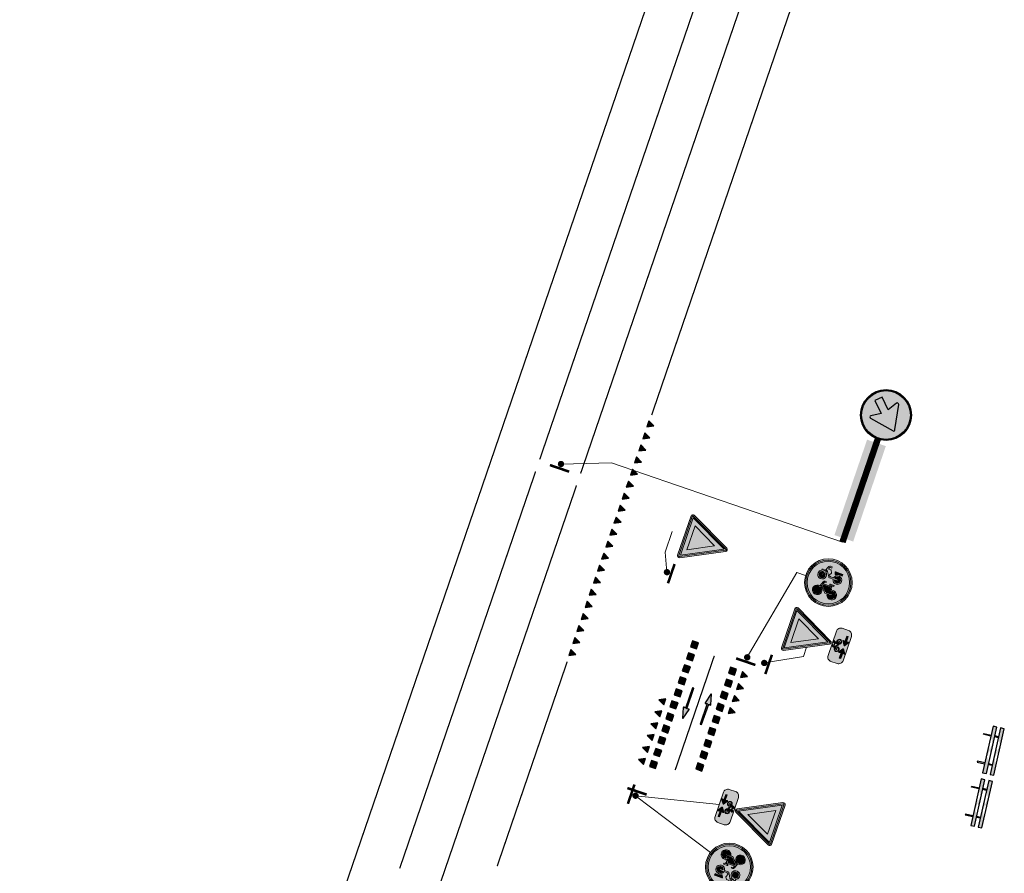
# Model space of a CAD drawing. Header units: metres. Extents: x 232695 to 233536, y 552964 to 554401.
# Tile 6 of 23: x 233151 to 233229, y 553514 to 553581. Entities that reach past the tile are written whole.
import ezdxf

# ---------------------------------------------------------------- set-up
doc = ezdxf.new("R2010")
doc.units = ezdxf.units.M
for name, pattern in [('VW-1-1_STREEP', [2, 1, -1]), ('VW-3-3_STREEP', [6, 3, -3]), ('VW-5050_STREEP', [1, 0.5, -0.5])]:
    doc.linetypes.add(name, pattern=pattern)
for name, color, linetype, lineweight in [('N-WE-VW-MARKERING_DWARS-S', 7, 'Continuous', 25), ('N-WE-VW-VERKEERSTEKEN_BORD-AANPIJLING-T18', 7, 'Continuous', 13), ('N-WE-VW-VERKEERSTEKEN_BORD-S', 7, 'Continuous', 25), ('N-WE-VW-VERKEERSTEKEN_BORD_ONDERBORD-S', 7, 'Continuous', 25), ('N-WE-VW-VERKEERSTEKEN_PAAL-S', 7, 'Continuous', 25), ('N-WE-VW-VERKEERSTEKEN_PAAL_DUBBEL-S', 7, 'Continuous', 25), ('to-xx-bibcontour', 7, 'Continuous', 25), ('to-xx-bibkleur', 7, 'Continuous', 13), ('to-xx-bibmono', 7, 'Continuous', 13)]:
    doc.layers.add(name, color=color, linetype=linetype, lineweight=lineweight)
for name, color, linetype, lineweight, true_color in [('N-WE-VW-MARKERING_DWARS_OVERSTEEK_KANALISATIESTREEP50_010-G', 7, 'VW-5050_STREEP', 13, 0xffffff), ('N-WE-VW-MARKERING_FIGUUR-S', 7, 'Continuous', 13, 0xffffff), ('N-WE-VW-MARKERING_LANGS_STREEP_33-G', 7, 'VW-3-3_STREEP', 13, 0xffffff)]:
    doc.layers.add(name, color=color, linetype=linetype, lineweight=lineweight, true_color=true_color)
doc.layers.add('N-WE-VW-MARKERING_LANGS_STREEP_010-G', color=7, linetype='Continuous', true_color=0xffffff)
doc.layers.add('N-WE-VW-MARKERING_LANGS_STREEP_11_010-G', color=7, linetype='VW-1-1_STREEP', true_color=0xffffff)

# ---------------------------------------------------------------- blocks, each defined once
blk = doc.blocks.new('D02r_BB22')
h = blk.add_hatch(color=255)
edge = h.paths.add_edge_path()
edge.add_arc((0, 2.641), 0.5, 0, 360)
edge = h.paths.add_edge_path(flags=17)
edge.add_arc((0, 2.641), 0.48, 0, 360)
at = {"true_color": 0x007dfa}
h = blk.add_hatch(color=150, dxfattribs=at)
edge = h.paths.add_edge_path()
edge.add_arc((0, 2.641), 0.48, 0, 360)
edge = h.paths.add_edge_path(flags=16)
edge.add_arc((0.142, 2.911), 0.0275, 10.4106, 147.4324)
edge.add_line((0.118, 2.926), (0.009, 2.751))
edge.add_line((0.009, 2.751), (-0.188, 2.948))
edge.add_line((-0.188, 2.948), (-0.297, 2.838))
edge.add_line((-0.297, 2.838), (-0.1, 2.641))
edge.add_line((-0.1, 2.641), (-0.275, 2.532))
edge.add_arc((-0.26, 2.509), 0.0276, 121.9964, 259.0182)
edge.add_line((-0.266, 2.482), (0.234, 2.392))
edge.add_arc((0.238, 2.416), 0.0239, 259.8431, 392.4604)
edge.add_line((0.258, 2.429), (0.169, 2.916))
h = blk.add_hatch(color=255)
edge = h.paths.add_edge_path()
edge.add_arc((0.142, 2.911), 0.0275, 10.4106, 147.4324)
edge.add_line((0.118, 2.926), (0.009, 2.751))
edge.add_line((0.009, 2.751), (-0.188, 2.948))
edge.add_line((-0.188, 2.948), (-0.297, 2.838))
edge.add_line((-0.297, 2.838), (-0.1, 2.641))
edge.add_line((-0.1, 2.641), (-0.275, 2.532))
edge.add_arc((-0.26, 2.509), 0.0276, 121.9964, 259.0182)
edge.add_line((-0.266, 2.482), (0.234, 2.392))
edge.add_arc((0.238, 2.416), 0.0239, 259.8431, 392.4604)
edge.add_line((0.258, 2.429), (0.169, 2.916))
at = {"color": 150, "true_color": 0x007dfa}
blk.add_lwpolyline([(0.169, 2.916, 0.681015), (0.118, 2.926), (0.009, 2.751), (-0.188, 2.948), (-0.297, 2.838), (-0.1, 2.641), (-0.275, 2.532, 0.681015), (-0.266, 2.482), (0.234, 2.392, 0.653244), (0.258, 2.429)], format="xyb", close=True, dxfattribs=at)
at = {"color": 251, "const_width": 0.125}
blk.add_lwpolyline([(0, 2.166), (0, 0)], dxfattribs=at)
at = {"color": 150, "true_color": 0x007dfa}
for radius in [0.5, 0.48]:
    blk.add_circle((0, 2.641), radius, dxfattribs=at)
at = {"color": 254}
blk.add_solid([(-0.195, 2.062), (-0.195, 1.989), (0.195, 2.062), (0.195, 1.989)], dxfattribs=at)
at = {"color": 2, "true_color": 0xffff00}
blk.add_solid([(-0.195, 1.989), (0.195, 1.989), (-0.195, 0.079), (0.195, 0.079)], dxfattribs=at)
blk = doc.blocks.new('*U13')
at = {"const_width": 0.2, "flags": 128}
blk.add_lwpolyline([(0.451, 0.757), (0.272, -0.833)], dxfattribs=at)
at = {"const_width": 0.25, "flags": 128}
blk.add_lwpolyline([(0.017, 0.126, 1), (-0.011, -0.122, 1)], format="xyb", close=True, dxfattribs=at)
blk = doc.blocks.new('P06')
at = {"layer": 'to-xx-bibkleur'}
h = blk.add_hatch(color=256, dxfattribs=at)
edge = h.paths.add_edge_path()
edge.add_line((-0.508, 0.136), (-0.005, 0.001))
edge.add_arc((0, 0.015), 0.015, 250, 373.2223)
edge.add_line((0.015, 0.018), (-0.007, 0.112))
edge.add_line((-0.007, 0.112), (1.063, 0.112))
edge.add_line((1.063, 0.112), (1.063, 0.188))
edge.add_line((1.063, 0.188), (-0.007, 0.188))
edge.add_line((-0.007, 0.188), (0.015, 0.282))
edge.add_arc((0, 0.285), 0.015, 346.7777, 470)
edge.add_line((-0.005, 0.299), (-0.508, 0.164))
edge.add_arc((-0.504, 0.15), 0.015, 105, 255)
at = {"layer": 'to-xx-bibmono'}
h = blk.add_hatch(color=256, dxfattribs=at)
edge = h.paths.add_edge_path()
edge.add_line((-0.508, 0.136), (-0.005, 0.001))
edge.add_arc((0, 0.015), 0.015, 250, 373.2223)
edge.add_line((0.015, 0.018), (-0.007, 0.112))
edge.add_line((-0.007, 0.112), (1.063, 0.112))
edge.add_line((1.063, 0.112), (1.063, 0.188))
edge.add_line((1.063, 0.188), (-0.007, 0.188))
edge.add_line((-0.007, 0.188), (0.015, 0.282))
edge.add_arc((0, 0.285), 0.015, 346.7777, 470)
edge.add_line((-0.005, 0.299), (-0.508, 0.164))
edge.add_arc((-0.504, 0.15), 0.015, 105, 255)
at = {"layer": 'to-xx-bibcontour'}
blk.add_lwpolyline([(-0.508, 0.136), (-0.005, 0.001, 0.596252), (0.015, 0.018), (-0.007, 0.112), (1.063, 0.112), (1.063, 0.188), (-0.007, 0.188), (0.015, 0.282, 0.596252), (-0.005, 0.299), (-0.508, 0.164, 0.767327)], format="xyb", close=True, dxfattribs=at)
at = {"layer": 'to-xx-bibkleur'}
blk.add_lwpolyline([(-0.508, 0.136), (-0.005, 0.001, 0.596252), (0.015, 0.018), (-0.007, 0.112), (1.063, 0.112), (1.063, 0.188), (-0.007, 0.188), (0.015, 0.282, 0.596252), (-0.005, 0.299), (-0.508, 0.164, 0.767327)], format="xyb", close=True, dxfattribs=at)
at = {"layer": 'to-xx-bibmono'}
blk.add_lwpolyline([(-0.508, 0.136), (-0.005, 0.001, 0.596252), (0.015, 0.018), (-0.007, 0.112), (1.063, 0.112), (1.063, 0.188), (-0.007, 0.188), (0.015, 0.282, 0.596252), (-0.005, 0.299), (-0.508, 0.164, 0.767327)], format="xyb", close=True, dxfattribs=at)
blk = doc.blocks.new('N-SVW-VERKEERSTEKEN_BORD_G12A-SO')
at = {"true_color": 0x007dc8}
h = blk.add_hatch(color=152, dxfattribs=at)
h.dxf.hatch_style = 1
h.paths.add_polyline_path([(-3.35, 0, 1), (3.35, 0, 1)])
h.paths.add_polyline_path([(-0.05, 1.66), (-0.24, 1.96, 0.255306), (-0.31, 2), (-0.71, 2), (-0.61, 2.24, -0.318303), (-0.48, 2.33), (-0.26, 2.33), (-0.26, 2.55), (-0.53, 2.55, 0.321327), (-0.76, 2.41), (-1.16, 1.53), (-1.29, 1.55), (-1.29, 1.72, 0.106802), (-1.66, 1.65), (-1.59, 1.49, 0.671062), (-1.66, 0.25, 0.948349), (-0.96, 1.45), (-0.82, 1.78), (-0.25, 0.85, 0.261076), (-0.1, 0.76), (0.52, 0.76, 0.931549), (1.9, 0.86, 0.922827), (0.53, 0.97), (0, 0.97, -0.255202), (-0.12, 1.04), (-0.22, 1.2), (-0.05, 1.57, 0.251346)], flags=16)
h.paths.add_polyline_path([(-1.23, 1.33), (-1.44, 0.88, 1), (-1.25, 0.79), (-1.05, 1.25, -0.86337), (-1.52, 0.43, -0.929509)], flags=0)
h.paths.add_polyline_path([(0.52, 2), (1.72, 2), (1.72, 1.72), (1.17, 1.72, 0.136609), (0.71, 1.56, -0.485649), (0.59, 1.58), (0.44, 1.89, -0.526528)], flags=16)
h.paths.add_polyline_path([(-0.56, 0.04), (-0.33, 0.04), (-0.33, -0.11), (-0.53, -0.11, 0.345861), (-0.65, -0.19), (-0.74, -0.43), (0.56, -0.43), (0.64, -0.27), (0.41, -0.27, -1), (0.41, -0.11), (0.99, -0.11), (0.99, -0.27), (0.81, -0.27), (0.68, -0.55), (0.89, -0.95, -0.318009), (1.74, -1.18, -0.476174), (1.51, -2.32, -0.529348), (0.4, -1.74), (0.04, -1.74), (-0.85, -0.75), (-0.93, -0.98, -0.427471), (-0.6, -2.02, -0.4733), (-1.74, -2.24, -0.794265), (-1.08, -0.92), (-0.81, -0.15, -0.334348)], flags=16)
h.paths.add_polyline_path([(1.69, 0.88, -0.929509), (0.74, 0.76), (1.25, 0.76, 1), (1.25, 0.97), (0.74, 0.97, -0.86337)], flags=0)
h.paths.add_polyline_path([(-0.79, -0.58), (0.49, -0.58), (0.06, -1.53)], flags=0)
h.paths.add_polyline_path([(-1.14, -1.08), (-1.33, -1.63, 1.053204), (-1.18, -1.68), (-0.99, -1.13, -0.542254), (-0.88, -2.12, -0.632638), (-1.86, -1.66, -0.479903)], flags=0)
h.paths.add_polyline_path([(0.6, -0.73), (0.75, -1.02, 0.234167), (0.4, -1.58), (0.21, -1.58)], flags=0)
h.paths.add_polyline_path([(0.82, -1.17), (1.04, -1.58), (0.56, -1.58, -0.216058)], flags=0)
h.paths.add_polyline_path([(0.96, -1.09, -0.564261), (1.74, -1.75, -0.396488), (1.1, -2.25, -0.350134), (0.56, -1.74), (1.17, -1.74, 0.566151), (1.23, -1.62)], flags=0)
h = blk.add_hatch(color=152, dxfattribs=at)
h.dxf.hatch_style = 1
h.paths.add_polyline_path([(3.36, 1.15), (3.55, 1.22, 0.577878), (-2.83, 2.46), (-2.68, 2.33, -0.577878)])
at = {"true_color": 0xffffff}
h = blk.add_hatch(color=7, dxfattribs=at)
h.dxf.hatch_style = 1
h.paths.add_polyline_path([(-2.68, 2.33), (-2.53, 2.19, -0.577878), (3.17, 1.09), (3.36, 1.15, 0.577878)])
at = {"true_color": 0x007dc8}
h = blk.add_hatch(color=152, dxfattribs=at)
h.dxf.hatch_style = 1
h.paths.add_polyline_path([(-2.68, 2.33), (-2.83, 2.46, 0.180494), (-3.75, 0, 0.414214), (0, -3.75), (0, -3.55, -0.414214), (-3.55, 0, -0.180494)])
at = {"true_color": 0xffffff}
h = blk.add_hatch(color=7, dxfattribs=at)
h.dxf.hatch_style = 1
h.paths.add_polyline_path([(-3.35, 0, -0.180494), (-2.53, 2.19), (-2.68, 2.33, 0.180494), (-3.55, 0, 0.414214), (0, -3.55), (0, -3.35, -0.414214)])
h = blk.add_hatch(color=7, dxfattribs=at)
h.dxf.hatch_style = 1
h.paths.add_polyline_path([(-0.05, 1.66), (-0.24, 1.96, 0.255306), (-0.31, 2), (-0.71, 2), (-0.61, 2.24, -0.318303), (-0.48, 2.33), (-0.26, 2.33), (-0.26, 2.55), (-0.53, 2.55, 0.321327), (-0.76, 2.41), (-1.16, 1.53), (-1.29, 1.55), (-1.29, 1.72, 0.106802), (-1.66, 1.65), (-1.59, 1.49, 0.671062), (-1.66, 0.25, 0.948349), (-0.96, 1.45), (-0.82, 1.78), (-0.25, 0.85, 0.259153), (-0.1, 0.76), (0.52, 0.76, 0.931549), (1.9, 0.86, 0.922827), (0.53, 0.97), (0, 0.97, -0.255465), (-0.12, 1.04), (-0.22, 1.2), (-0.05, 1.57, 0.249583)])
h.paths.add_polyline_path([(-1.52, 0.43, -0.929509), (-1.23, 1.33), (-1.44, 0.88, 1), (-1.25, 0.79), (-1.05, 1.25, -0.86337)], flags=16)
h.paths.add_polyline_path([(1.69, 0.88, -0.929509), (0.74, 0.76), (1.25, 0.76, 1), (1.25, 0.97), (0.74, 0.97, -0.86337)], flags=16)
h = blk.add_hatch(color=7, dxfattribs=at)
h.dxf.hatch_style = 1
h.paths.add_polyline_path([(1.17, 1.72), (1.72, 1.72), (1.72, 2), (0.52, 2, 0.572156), (0.45, 1.88), (0.59, 1.58, 0.436321), (0.7, 1.55, -0.140127)])
h = blk.add_hatch(color=7, dxfattribs=at)
h.dxf.hatch_style = 1
h.paths.add_polyline_path([(0.68, -0.55), (0.81, -0.27), (0.99, -0.27), (0.99, -0.11), (0.41, -0.11, 1), (0.41, -0.27), (0.64, -0.27), (0.56, -0.43), (-0.74, -0.43), (-0.65, -0.19, -0.345861), (-0.53, -0.11), (-0.33, -0.11), (-0.33, 0.04), (-0.56, 0.04, 0.334348), (-0.81, -0.15), (-1.08, -0.92, 0.794265), (-1.74, -2.24, 0.4733), (-0.6, -2.02, 0.427471), (-0.93, -0.98), (-0.85, -0.75), (0.04, -1.74), (0.4, -1.74, 0.529348), (1.51, -2.32, 0.476174), (1.74, -1.18, 0.318009), (0.89, -0.95)])
h.paths.add_polyline_path([(-0.79, -0.58), (0.49, -0.58), (0.06, -1.53)], flags=16)
h.paths.add_polyline_path([(-0.99, -1.13, -0.542254), (-0.88, -2.12, -0.632638), (-1.86, -1.66, -0.479903), (-1.14, -1.08), (-1.33, -1.63, 1.053204), (-1.18, -1.68)], flags=16)
h.paths.add_polyline_path([(0.6, -0.73), (0.75, -1.02, 0.234167), (0.4, -1.58), (0.21, -1.58)], flags=16)
h.paths.add_polyline_path([(0.82, -1.17), (1.04, -1.58), (0.56, -1.58, -0.216058)], flags=16)
h.paths.add_polyline_path([(0.56, -1.74), (1.17, -1.74, 0.566151), (1.23, -1.62), (0.96, -1.09, -0.564261), (1.74, -1.75, -0.396488), (1.1, -2.25, -0.350134)], flags=16)
at = {"true_color": 0x007dc8}
h = blk.add_hatch(color=152, dxfattribs=at)
h.dxf.hatch_style = 1
h.paths.add_polyline_path([(-1.05, 1.25), (-1.25, 0.79, -1), (-1.44, 0.88), (-1.23, 1.33, 0.929509), (-1.52, 0.43, 0.86337)])
h = blk.add_hatch(color=152, dxfattribs=at)
h.dxf.hatch_style = 1
h.paths.add_polyline_path([(3.75, 0, 0.083022), (3.55, 1.22), (3.36, 1.15, -0.083022), (3.55, 0, -0.414214), (0, -3.55), (0, -3.75, 0.414214)])
at = {"true_color": 0xffffff}
h = blk.add_hatch(color=7, dxfattribs=at)
h.dxf.hatch_style = 1
h.paths.add_polyline_path([(3.36, 1.15), (3.17, 1.09, -0.083022), (3.35, 0, -0.414214), (0, -3.35), (0, -3.55, 0.414214), (3.55, 0, 0.083022)])
at = {"true_color": 0x007dc8}
h = blk.add_hatch(color=152, dxfattribs=at)
h.dxf.hatch_style = 1
h.paths.add_polyline_path([(0.74, 0.97), (1.25, 0.97, -1), (1.25, 0.76), (0.74, 0.76, 0.929509), (1.69, 0.88, 0.86337)])
h = blk.add_hatch(color=152, dxfattribs=at)
h.dxf.hatch_style = 1
h.paths.add_polyline_path([(-1.18, -1.68, -1.053204), (-1.33, -1.63), (-1.14, -1.08, 0.479903), (-1.86, -1.66, 0.632638), (-0.88, -2.12, 0.542254), (-0.99, -1.13)])
h = blk.add_hatch(color=152, dxfattribs=at)
h.dxf.hatch_style = 1
h.paths.add_polyline_path([(0.49, -0.58), (-0.79, -0.58), (0.06, -1.53)])
h = blk.add_hatch(color=152, dxfattribs=at)
h.dxf.hatch_style = 1
h.paths.add_polyline_path([(0.21, -1.58), (0.4, -1.58, -0.234167), (0.75, -1.02), (0.6, -0.73)])
h = blk.add_hatch(color=152, dxfattribs=at)
h.dxf.hatch_style = 1
h.paths.add_polyline_path([(0.56, -1.74, 0.350134), (1.1, -2.25, 0.396488), (1.74, -1.75, 0.564261), (0.96, -1.09), (1.29, -1.74)])
h = blk.add_hatch(color=152, dxfattribs=at)
h.dxf.hatch_style = 1
h.paths.add_polyline_path([(1.04, -1.58), (0.82, -1.17, 0.216058), (0.56, -1.58)])
at = {"color": 7, "lineweight": 0, "true_color": 0xffffff}
for points in [[(0.53, 0.97, -0.922827), (1.9, 0.86, -0.931549), (0.52, 0.76), (-0.1, 0.76, -0.259153), (-0.25, 0.85), (-0.82, 1.78), (-0.96, 1.45, -0.948349), (-1.66, 0.25, -0.671062), (-1.59, 1.49), (-1.66, 1.65, -0.106802), (-1.29, 1.72), (-1.29, 1.55), (-1.16, 1.53), (-0.76, 2.41, -0.321327), (-0.53, 2.55), (-0.26, 2.55), (-0.26, 2.33), (-0.48, 2.33, 0.318303), (-0.61, 2.24), (-0.71, 2), (-0.31, 2, -0.265598), (-0.23, 1.96), (-0.05, 1.66, -0.249583), (-0.05, 1.57), (-0.22, 1.2), (-0.12, 1.04, 0.255465), (0, 0.97)], [(1.72, 2), (0.52, 2, 0.526528), (0.44, 1.89), (0.59, 1.58, 0.485649), (0.71, 1.56, -0.136609), (1.17, 1.72), (1.72, 1.72)], [(0.68, -0.55), (0.81, -0.27), (0.99, -0.27), (0.99, -0.11), (0.41, -0.11, 1), (0.41, -0.27), (0.64, -0.27), (0.56, -0.43), (-0.74, -0.43), (-0.65, -0.19, -0.345861), (-0.53, -0.11), (-0.33, -0.11), (-0.33, 0.04), (-0.56, 0.04, 0.334348), (-0.81, -0.15), (-1.08, -0.92, 0.794265), (-1.74, -2.24, 0.4733), (-0.6, -2.02, 0.427471), (-0.93, -0.98), (-0.85, -0.75), (0.04, -1.74), (0.4, -1.74, 0.529348), (1.51, -2.32, 0.476174), (1.74, -1.18, 0.318009), (0.89, -0.95)], [(-1.05, 1.25, -0.86337), (-1.52, 0.43, -0.929509), (-1.23, 1.33), (-1.44, 0.88, 1), (-1.25, 0.79)], [(0.74, 0.97, -0.86337), (1.69, 0.88, -0.929509), (0.74, 0.76), (1.25, 0.76, 1), (1.25, 0.97)], [(-0.99, -1.13, -0.542254), (-0.88, -2.12, -0.632638), (-1.86, -1.66, -0.479903), (-1.14, -1.08), (-1.33, -1.63, 1.053204), (-1.18, -1.68)], [(0.6, -0.73), (0.21, -1.58), (0.4, -1.58, -0.234167), (0.75, -1.02)], [(0.96, -1.09, -0.564261), (1.74, -1.75, -0.396488), (1.1, -2.25, -0.350134), (0.56, -1.74), (1.17, -1.74, 0.566151), (1.23, -1.62)], [(1.04, -1.58), (0.82, -1.17, 0.216058), (0.56, -1.58)]]:
    blk.add_lwpolyline(points, format="xyb", close=True, dxfattribs=at)
blk.add_lwpolyline([(0.49, -0.58), (-0.79, -0.58), (0.06, -1.53)], close=True, dxfattribs=at)
at = {"color": 152, "lineweight": 0, "true_color": 0x007dc8}
blk.add_circle((0, 0), 3.75, dxfattribs=at)
at = {"color": 7, "lineweight": 0, "true_color": 0xffffff}
for radius in [3.55, 3.35]:
    blk.add_circle((0, 0), radius, dxfattribs=at)
blk = doc.blocks.new('*U10')
at = {"const_width": 0.25, "flags": 128}
blk.add_lwpolyline([(0.128, -0.012, 1), (-0.121, 0.016, 1)], format="xyb", close=True, dxfattribs=at)
at = {"const_width": 0.2, "flags": 128}
blk.add_lwpolyline([(0.758, -0.446), (-0.832, -0.265)], dxfattribs=at)
blk = doc.blocks.new('*U12')
at = {"const_width": 0.2, "flags": 128}
blk.add_lwpolyline([(-0.444, -0.752), (-0.264, 0.838)], dxfattribs=at)
at = {"const_width": 0.25, "flags": 128}
blk.add_lwpolyline([(-0.011, -0.122, 1), (0.018, 0.126, 1)], format="xyb", close=True, dxfattribs=at)
blk = doc.blocks.new('*U11')
at = {"const_width": 0.2, "flags": 128}
blk.add_lwpolyline([(-0.751, 0.45), (0.839, 0.27)], dxfattribs=at)
at = {"const_width": 0.25, "flags": 128}
blk.add_lwpolyline([(-0.121, 0.016, 1), (0.128, -0.012, 1)], format="xyb", close=True, dxfattribs=at)
blk = doc.blocks.new('N-SVW-VERKEERSTEKEN_BORD_B06-SO')
at = {"true_color": 0xff0000}
h = blk.add_hatch(color=1, dxfattribs=at)
h.dxf.hatch_style = 1
h.paths.add_polyline_path([(-3.53, 3.13), (-0.27, -3.4, 0.284079), (0, -3.56), (0, -3.36, -0.284079), (-0.09, -3.31), (-3.35, 3.22, -0.557537), (-3.26, 3.36), (0, 3.36), (0, 3.56), (-3.26, 3.56, 0.557537)])
at = {"true_color": 0xffffff}
h = blk.add_hatch(color=7, dxfattribs=at)
h.dxf.hatch_style = 1
h.paths.add_polyline_path([(-0.09, -3.31, 0.284079), (0, -3.36), (0, -3.04), (-3.1, 3.16), (0, 3.16), (0, 3.36), (-3.26, 3.36, 0.557537), (-3.35, 3.22)])
at = {"true_color": 0xff0000}
h = blk.add_hatch(color=1, dxfattribs=at)
h.dxf.hatch_style = 1
h.paths.add_polyline_path([(0, -3.04), (0, -1.48), (-1.97, 2.46), (0, 2.46), (0, 3.16), (-3.1, 3.16)], flags=17)
h = blk.add_hatch(color=1, dxfattribs=at)
h.dxf.hatch_style = 1
h.paths.add_polyline_path([(0, 3.36), (3.26, 3.36, -0.557537), (3.35, 3.22), (0.09, -3.31, -0.284079), (0, -3.36), (0, -3.56, 0.284079), (0.27, -3.4), (3.53, 3.13, 0.557537), (3.26, 3.56), (0, 3.56)])
at = {"true_color": 0xffffff}
h = blk.add_hatch(color=7, dxfattribs=at)
h.dxf.hatch_style = 1
h.paths.add_polyline_path([(0, -3.04), (0, -3.36, 0.284079), (0.09, -3.31), (3.35, 3.22, 0.557537), (3.26, 3.36), (0, 3.36), (0, 3.16), (3.1, 3.16)])
at = {"true_color": 0xff0000}
h = blk.add_hatch(color=1, dxfattribs=at)
h.dxf.hatch_style = 1
h.paths.add_polyline_path([(0, -3.04), (3.1, 3.16), (0, 3.16), (0, 2.46), (1.97, 2.46), (0, -1.48)], flags=17)
at = {"true_color": 0xffffff}
h = blk.add_hatch(color=7, dxfattribs=at)
h.dxf.hatch_style = 1
h.paths.add_polyline_path([(0, -1.48), (1.97, 2.46), (-1.97, 2.46)])
at = {"color": 1, "lineweight": 0, "true_color": 0xff0000}
blk.add_lwpolyline([(-3.53, 3.13), (-0.27, -3.4, 0.618034), (0.27, -3.4), (3.53, 3.13, 0.557537), (3.26, 3.56), (-3.26, 3.56, 0.557537)], format="xyb", close=True, dxfattribs=at)
at = {"color": 7, "lineweight": 0, "true_color": 0xffffff}
blk.add_lwpolyline([(-3.35, 3.22), (-0.09, -3.31, 0.618034), (0.09, -3.31), (3.35, 3.22, 0.557537), (3.26, 3.36), (-3.26, 3.36, 0.557537)], format="xyb", close=True, dxfattribs=at)
for points in [[(-3.1, 3.16), (0, -3.04), (3.1, 3.16)], [(-1.97, 2.46), (0, -1.48), (1.97, 2.46)]]:
    blk.add_lwpolyline(points, close=True, dxfattribs=at)
blk = doc.blocks.new('N-SVW-MARKERING_DWARS_DRIEHOEK_50 50')
at = {"flags": 128}
blk.add_lwpolyline([(0.25, -0.25), (0.5, 0.25), (0, 0.25)], close=True, dxfattribs=at)
blk.add_solid([(0, 0.25), (0.5, 0.25), (0.25, -0.25), (0.5, 0.25)])
blk = doc.blocks.new('N-SVW-MARKERING_DWARS_OVERSTEEK_BLOKSTREEP_050')
at = {"flags": 128}
blk.add_lwpolyline([(0, -0.25), (0.5, -0.25), (0.5, 0.25), (0, 0.25)], close=True, dxfattribs=at)
blk.add_solid([(0, 0.25), (0.5, 0.25), (0, -0.25), (0.5, -0.25)])
blk = doc.blocks.new('*U16')
at = {"const_width": 0.2, "flags": 128}
blk.add_lwpolyline([(0.36, 0.804), (0.367, -0.796)], dxfattribs=at)
at = {"const_width": 0.25, "flags": 128}
blk.add_lwpolyline([(0.003, 0.127, 1), (0.004, -0.123, 1)], format="xyb", close=True, dxfattribs=at)
blk = doc.blocks.new('N-SVW-VERKEERSTEKEN_BORD_ONDERBORD_OB503OB02-SO')
at = {"true_color": 0xffffff}
h = blk.add_hatch(color=7, dxfattribs=at)
h.dxf.hatch_style = 1
edge = h.paths.add_edge_path()
edge.add_line((2.75, -0.52), (2.75, 0.52))
edge.add_arc((2.02, 0.52), 0.726, 0, 90)
edge.add_line((2.02, 1.25), (-2.02, 1.25))
edge.add_arc((-2.02, 0.52), 0.726, 90, 180)
edge.add_line((-2.75, 0.52), (-2.75, -0.52))
edge.add_arc((-2.02, -0.52), 0.726, 180, 270)
edge.add_line((-2.02, -1.25), (2.02, -1.25))
edge.add_arc((2.02, -0.52), 0.726, 270, 360)
at = {"true_color": 0x191919}
h = blk.add_hatch(color=250, dxfattribs=at)
h.dxf.hatch_style = 1
h.paths.add_polyline_path([(0.37, 0.87), (0.43, 1.01), (0.52, 1.01), (0.52, 1.09), (0.23, 1.09, 1), (0.23, 1.01), (0.34, 1.01), (0.3, 0.93), (-0.37, 0.93), (-0.32, 1.05, -0.345861), (-0.26, 1.09), (-0.16, 1.09), (-0.16, 1.17), (-0.27, 1.17, 0.334348), (-0.4, 1.07), (-0.54, 0.67, 0.794265), (-0.88, -0.01, 0.4733), (-0.29, 0.11, 0.427471), (-0.47, 0.64), (-0.43, 0.76), (0.03, 0.25), (0.22, 0.25, 0.529348), (0.79, -0.05, 0.476174), (0.91, 0.54, 0.318009), (0.47, 0.66)])
h.paths.add_polyline_path([(-0.39, 0.85), (0.27, 0.85), (0.05, 0.36)], flags=16)
h.paths.add_polyline_path([(-0.5, 0.57, -0.542254), (-0.44, 0.06, -0.632638), (-0.94, 0.29, -0.479903), (-0.57, 0.59), (-0.67, 0.31, 1.053204), (-0.59, 0.28)], flags=16)
h.paths.add_polyline_path([(0.32, 0.77), (0.4, 0.62, 0.234167), (0.22, 0.33), (0.12, 0.33)], flags=16)
h.paths.add_polyline_path([(0.44, 0.55), (0.55, 0.33), (0.3, 0.33, -0.216058)], flags=16)
h.paths.add_polyline_path([(0.3, 0.25), (0.61, 0.25, 0.566151), (0.65, 0.31), (0.51, 0.58, -0.564261), (0.91, 0.25, -0.396488), (0.58, -0.01, -0.350134)], flags=16)
h = blk.add_hatch(color=250, dxfattribs=at)
h.dxf.hatch_style = 1
edge = h.paths.add_edge_path()
edge.add_arc((-0.29, -0.67), 0.0508, -55.4489, 55.3151, ccw=False)
edge.add_line((-0.26, -0.71), (-0.91, -1.17))
edge.add_arc((-0.94, -1.12), 0.0497, 163.0196, 304.618, ccw=False)
edge.add_line((-0.99, -1.11), (-0.91, -0.8))
edge.add_line((-0.91, -0.8), (-1.83, -0.8))
edge.add_line((-1.83, -0.8), (-1.83, -0.55))
edge.add_line((-1.83, -0.55), (-0.91, -0.55))
edge.add_line((-0.91, -0.55), (-0.99, -0.23))
edge.add_arc((-0.94, -0.22), 0.0509, 59.1524, 193.2055, ccw=False)
edge.add_line((-0.91, -0.18), (-0.26, -0.63))
h = blk.add_hatch(color=250, dxfattribs=at)
h.dxf.hatch_style = 1
edge = h.paths.add_edge_path()
edge.add_arc((0.29, -0.67), 0.0508, 484.6849, 595.4489)
edge.add_line((0.26, -0.71), (0.91, -1.17))
edge.add_arc((0.94, -1.12), 0.0497, 235.382, 376.9804)
edge.add_line((0.99, -1.11), (0.91, -0.8))
edge.add_line((0.91, -0.8), (1.83, -0.8))
edge.add_line((1.83, -0.8), (1.83, -0.55))
edge.add_line((1.83, -0.55), (0.91, -0.55))
edge.add_line((0.91, -0.55), (0.99, -0.23))
edge.add_arc((0.94, -0.22), 0.0509, 346.7945, 480.8476)
edge.add_line((0.91, -0.18), (0.26, -0.63))
at = {"color": 250, "lineweight": 0, "true_color": 0x191919}
for points in [[(2.75, -0.52), (2.75, 0.52, 0.414214), (2.02, 1.25), (-2.02, 1.25, 0.414214), (-2.75, 0.52), (-2.75, -0.52, 0.414214), (-2.02, -1.25), (2.02, -1.25, 0.414214)], [(0.37, 0.87), (0.43, 1.01), (0.52, 1.01), (0.52, 1.09), (0.23, 1.09, 1), (0.23, 1.01), (0.34, 1.01), (0.3, 0.93), (-0.37, 0.93), (-0.32, 1.05, -0.345861), (-0.26, 1.09), (-0.16, 1.09), (-0.16, 1.17), (-0.27, 1.17, 0.334348), (-0.4, 1.07), (-0.54, 0.67, 0.794265), (-0.88, -0.01, 0.4733), (-0.29, 0.11, 0.427471), (-0.47, 0.64), (-0.43, 0.76), (0.03, 0.25), (0.22, 0.25, 0.529348), (0.79, -0.05, 0.476174), (0.91, 0.54, 0.318009), (0.47, 0.66)], [(-0.5, 0.57, -0.542254), (-0.44, 0.06, -0.632638), (-0.94, 0.29, -0.479903), (-0.57, 0.59), (-0.67, 0.31, 1.053204), (-0.59, 0.28)], [(0.32, 0.77), (0.12, 0.33), (0.22, 0.33, -0.234167), (0.4, 0.62)], [(0.51, 0.58, -0.564261), (0.91, 0.25, -0.396488), (0.58, -0.01, -0.350134), (0.3, 0.25), (0.61, 0.25, 0.566151), (0.65, 0.31)], [(0.55, 0.33), (0.44, 0.55, 0.216058), (0.3, 0.33)], [(-1.83, -0.55), (-0.91, -0.55), (-0.99, -0.23, -0.662219), (-0.91, -0.18), (-0.26, -0.63, -0.524067), (-0.26, -0.71), (-0.91, -1.17, -0.710653), (-0.99, -1.11), (-0.91, -0.8), (-1.83, -0.8)], [(1.83, -0.55), (0.91, -0.55), (0.99, -0.23, 0.662219), (0.91, -0.18), (0.26, -0.63, 0.524067), (0.26, -0.71), (0.91, -1.17, 0.710653), (0.99, -1.11), (0.91, -0.8), (1.83, -0.8)]]:
    blk.add_lwpolyline(points, format="xyb", close=True, dxfattribs=at)
blk.add_lwpolyline([(0.27, 0.85), (-0.39, 0.85), (0.05, 0.36)], close=True, dxfattribs=at)
blk = doc.blocks.new('BB18')
h = blk.add_hatch(color=1)
h.dxf.hatch_style = 1
edge = h.paths.add_edge_path(flags=17)
edge.add_line((-0.25, 0.8), (-0.25, 1))
edge.add_line((-0.75, 0.8), (-0.75, 1))
edge.add_line((0.75, 0.8), (0.75, 1))
edge.add_line((0.25, 0.8), (0.25, 1))
h.paths.add_polyline_path([(0.75, 1), (0.75, 0.8), (1.25, 0.8), (1.25, 1)])
h.paths.add_polyline_path([(-0.75, 0.8), (-0.75, 1), (-1.25, 1), (-1.25, 0.8)])
h.paths.add_polyline_path([(-0.25, 1), (-0.25, 0.8), (0.25, 0.8), (0.25, 1)])
h = blk.add_hatch(color=1)
h.dxf.hatch_style = 1
edge = h.paths.add_edge_path(flags=17)
edge.add_line((-0.25, 0.4), (-0.25, 0.6))
edge.add_line((-0.75, 0.4), (-0.75, 0.6))
edge.add_line((0.75, 0.4), (0.75, 0.6))
edge.add_line((0.25, 0.4), (0.25, 0.6))
h.paths.add_polyline_path([(0.75, 0.6), (0.75, 0.4), (1.25, 0.4), (1.25, 0.6)])
h.paths.add_polyline_path([(-0.75, 0.4), (-0.75, 0.6), (-1.25, 0.6), (-1.25, 0.4)])
h.paths.add_polyline_path([(-0.25, 0.6), (-0.25, 0.4), (0.25, 0.4), (0.25, 0.6)])
for points in [[(-1.25, 0.8), (1.25, 0.8), (1.25, 1), (-1.25, 1)], [(-1.25, 0.4), (1.25, 0.4), (1.25, 0.6), (-1.25, 0.6)]]:
    blk.add_lwpolyline(points, close=True)
at = {"layer": 'N-WE-VW-VERKEERSTEKEN_BORD-S'}
for p, q in [((-0.775, 0.8), (-0.775, 0.6)), ((-0.725, 0.8), (-0.725, 0.6)), ((0.725, 0.8), (0.725, 0.6)), ((0.775, 0.8), (0.775, 0.6))]:
    blk.add_line(p, q, dxfattribs=at)
at = {"layer": 'N-WE-VW-VERKEERSTEKEN_BORD-S', "flags": 128}
for points in [[(-0.725, 0.4), (-0.725, 0), (-0.775, 0), (-0.775, 0.4)], [(0.725, 0.4), (0.725, 0), (0.775, 0), (0.775, 0.4)]]:
    blk.add_lwpolyline(points, dxfattribs=at)

msp = doc.modelspace()

# ---------------------------------------------------------------- linework, layer by layer
at = {"layer": 'N-WE-VW-MARKERING_DWARS_OVERSTEEK_KANALISATIESTREEP50_010-G', "ltscale": 2, "const_width": 0.1, "flags": 128}
msp.add_lwpolyline([(233203.036, 553522.184), (233206.115, 553531.171)], dxfattribs=at)
at = {"layer": 'N-WE-VW-MARKERING_LANGS_STREEP_010-G', "const_width": 0.1, "flags": 128}
for points in [[(233192.38, 553546.618), (233217.277, 553619.292)], [(233195.597, 553545.516), (233220.494, 553618.19)]]:
    msp.add_lwpolyline(points, dxfattribs=at)
at = {"layer": 'N-WE-VW-MARKERING_LANGS_STREEP_11_010-G', "ltscale": 2, "const_width": 0.1, "flags": 128}
for points in [[(233181.361, 553514.453), (233192.056, 553545.672)], [(233184.578, 553513.351), (233195.273, 553544.57)], [(233189.032, 553514.63), (233194.542, 553530.712)]]:
    msp.add_lwpolyline(points, dxfattribs=at)
at = {"layer": 'N-WE-VW-MARKERING_LANGS_STREEP_33-G', "ltscale": 2, "const_width": 0.1, "flags": 128}
msp.add_lwpolyline([(233151.512, 553442.612), (233166.692, 553483.212, 0.006941), (233170.388, 553493.529), (233213.987, 553620.798)], format="xyb", dxfattribs=at)
msp.add_lwpolyline([(233201.186, 553550.106), (233225.061, 553619.797)], dxfattribs=at)
at = {"layer": 'N-WE-VW-VERKEERSTEKEN_BORD-AANPIJLING-T18'}
for p in [(233205.804, 553515.699), (233206.503, 553519.48)]:
    msp.add_line(p, (233199.915, 553520.173), dxfattribs=at)
at = {"layer": 'N-WE-VW-VERKEERSTEKEN_BORD-AANPIJLING-T18', "flags": 128}
for points in [[(233194.053, 553546.256), (233198.028, 553546.341), (233216.203, 553540.115)], [(233202.387, 553537.751), (233202.253, 553539.323), (233202.812, 553540.956)], [(233213.302, 553537.499), (233212.612, 553537.719), (233208.706, 553531.054)], [(233213.369, 553531.84), (233213.135, 553531.128), (233210.051, 553530.612)]]:
    msp.add_lwpolyline(points, dxfattribs=at)

# ---------------------------------------------------------------- block references
at = {"layer": 'N-WE-VW-MARKERING_DWARS-S'}
for name, p, rotation in [('N-SVW-MARKERING_DWARS_DRIEHOEK_50 50', (233201.051, 553549.095), 71.08946340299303), ('N-SVW-MARKERING_DWARS_DRIEHOEK_50 50', (233200.727, 553548.149), 71.08946340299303), ('N-SVW-MARKERING_DWARS_DRIEHOEK_50 50', (233200.403, 553547.203), 71.08946340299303), ('N-SVW-MARKERING_DWARS_DRIEHOEK_50 50', (233200.079, 553546.257), 71.08946340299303), ('N-SVW-MARKERING_DWARS_DRIEHOEK_50 50', (233199.755, 553545.311), 71.08946340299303), ('N-SVW-MARKERING_DWARS_DRIEHOEK_50 50', (233199.43, 553544.365), 71.08946340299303), ('N-SVW-MARKERING_DWARS_DRIEHOEK_50 50', (233199.106, 553543.419), 71.08946340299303), ('N-SVW-MARKERING_DWARS_DRIEHOEK_50 50', (233198.782, 553542.473), 71.08946340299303), ('N-SVW-MARKERING_DWARS_DRIEHOEK_50 50', (233198.458, 553541.527), 71.08946340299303), ('N-SVW-MARKERING_DWARS_DRIEHOEK_50 50', (233198.134, 553540.581), 71.08946340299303), ('N-SVW-MARKERING_DWARS_DRIEHOEK_50 50', (233197.81, 553539.635), 71.08946340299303), ('N-SVW-MARKERING_DWARS_DRIEHOEK_50 50', (233197.486, 553538.688), 71.08946340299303), ('N-SVW-MARKERING_DWARS_DRIEHOEK_50 50', (233197.162, 553537.742), 71.08946340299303), ('N-SVW-MARKERING_DWARS_DRIEHOEK_50 50', (233196.838, 553536.796), 71.08946340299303), ('N-SVW-MARKERING_DWARS_DRIEHOEK_50 50', (233196.514, 553535.85), 71.08946340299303), ('N-SVW-MARKERING_DWARS_DRIEHOEK_50 50', (233196.19, 553534.904), 71.08946340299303), ('N-SVW-MARKERING_DWARS_DRIEHOEK_50 50', (233195.865, 553533.958), 71.08946340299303), ('N-SVW-MARKERING_DWARS_DRIEHOEK_50 50', (233195.541, 553533.012), 71.08946340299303), ('N-SVW-MARKERING_DWARS_DRIEHOEK_50 50', (233195.217, 553532.066), 71.08946340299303), ('N-SVW-MARKERING_DWARS_OVERSTEEK_BLOKSTREEP_050', (233204.326, 553532.119), 341.0894634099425), ('N-SVW-MARKERING_DWARS_DRIEHOEK_50 50', (233194.893, 553531.12), 71.08946340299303), ('N-SVW-MARKERING_DWARS_OVERSTEEK_BLOKSTREEP_050', (233204.002, 553531.173), 341.0894634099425), ('N-SVW-MARKERING_DWARS_OVERSTEEK_BLOKSTREEP_050', (233203.678, 553530.227), 341.0894634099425), ('N-SVW-MARKERING_DWARS_OVERSTEEK_BLOKSTREEP_050', (233207.313, 553530.039), 341.0894634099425), ('N-SVW-MARKERING_DWARS_OVERSTEEK_BLOKSTREEP_050', (233203.354, 553529.281), 341.0894634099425), ('N-SVW-MARKERING_DWARS_OVERSTEEK_BLOKSTREEP_050', (233206.989, 553529.093), 341.0894634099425), ('N-SVW-MARKERING_DWARS_OVERSTEEK_BLOKSTREEP_050', (233203.03, 553528.335), 341.0894634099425), ('N-SVW-MARKERING_DWARS_OVERSTEEK_BLOKSTREEP_050', (233206.665, 553528.147), 341.0894634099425), ('N-SVW-MARKERING_DWARS_OVERSTEEK_BLOKSTREEP_050', (233202.706, 553527.389), 341.0894634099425), ('N-SVW-MARKERING_DWARS_OVERSTEEK_BLOKSTREEP_050', (233206.341, 553527.201), 341.0894634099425), ('N-SVW-MARKERING_DWARS_OVERSTEEK_BLOKSTREEP_050', (233202.381, 553526.443), 341.0894634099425), ('N-SVW-MARKERING_DWARS_OVERSTEEK_BLOKSTREEP_050', (233206.017, 553526.255), 341.0894634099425), ('N-SVW-MARKERING_DWARS_OVERSTEEK_BLOKSTREEP_050', (233202.057, 553525.497), 341.0894634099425), ('N-SVW-MARKERING_DWARS_OVERSTEEK_BLOKSTREEP_050', (233205.693, 553525.309), 341.0894634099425), ('N-SVW-MARKERING_DWARS_OVERSTEEK_BLOKSTREEP_050', (233201.746, 553524.588), 341.0894634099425), ('N-SVW-MARKERING_DWARS_OVERSTEEK_BLOKSTREEP_050', (233205.368, 553524.362), 341.0894634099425), ('N-SVW-MARKERING_DWARS_OVERSTEEK_BLOKSTREEP_050', (233201.422, 553523.642), 341.0894634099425), ('N-SVW-MARKERING_DWARS_OVERSTEEK_BLOKSTREEP_050', (233205.057, 553523.454), 341.0894634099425), ('N-SVW-MARKERING_DWARS_OVERSTEEK_BLOKSTREEP_050', (233201.098, 553522.696), 341.0894634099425), ('N-SVW-MARKERING_DWARS_OVERSTEEK_BLOKSTREEP_050', (233204.733, 553522.508), 341.0894634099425)]:
    msp.add_blockref(name, p, dxfattribs=dict(at, rotation=rotation))
at = {"layer": 'N-WE-VW-MARKERING_DWARS-S', "linetype": 'ByBlock'}
for p, rotation in [((233208.414, 553529.397), 71.01631992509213), ((233208.414, 553529.397), 71.01631992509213), ((233208.09, 553528.451), 71.01631992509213), ((233202.077, 553527.868), 251.1504567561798), ((233207.766, 553527.505), 71.01631992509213), ((233201.753, 553526.922), 251.1504567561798), ((233207.442, 553526.559), 71.01631992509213), ((233207.442, 553526.559), 71.01631992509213), ((233201.429, 553525.976), 251.1504567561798), ((233201.429, 553525.976), 251.1504567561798), ((233201.153, 553525.055), 251.1504567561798), ((233200.793, 553524.121), 251.1504567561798), ((233200.469, 553523.175), 251.1504567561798), ((233200.469, 553523.175), 251.1504567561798)]:
    msp.add_blockref('N-SVW-MARKERING_DWARS_DRIEHOEK_50 50', p, dxfattribs=dict(at, rotation=rotation))
at = {"layer": 'N-WE-VW-MARKERING_FIGUUR-S', "xscale": 1.596045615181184, "yscale": 1.596045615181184, "zscale": 0.006384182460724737}
for p, rotation in [((233204.132, 553526.957), 71.0894634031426), ((233205.386, 553527.467), 251.0894634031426)]:
    msp.add_blockref('P06', p, dxfattribs=dict(at, rotation=rotation))
at = {"layer": 'N-WE-VW-VERKEERSTEKEN_BORD-S'}
for name, p, xscale, yscale, zscale, rotation in [('D02r_BB22', (233216.203, 553540.115), 3.999999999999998, 3.999999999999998, 3.999999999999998, 341.08946340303), ('N-SVW-VERKEERSTEKEN_BORD_B06-SO', (233205.444, 553540.054), 0.4999999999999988, 0.4999999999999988, 0.4999999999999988, 71.08946341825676), ('N-SVW-VERKEERSTEKEN_BORD_G12A-SO', (233215.089, 553536.929), 0.5, 0.5, 0.5, 340.2299313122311), ('N-SVW-VERKEERSTEKEN_BORD_B06-SO', (233213.613, 553532.761), 0.4999999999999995, 0.4999999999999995, 0.4999999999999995, 71.08946340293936), ('BB18', (233227.058, 553523.937), 1.5, 1.5, 1.5, 257.268527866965), ('BB18', (233226.121, 553519.791), 1.5, 1.5, 1.5, 257.268527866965), ('N-SVW-VERKEERSTEKEN_BORD_B06-SO', (233209.466, 553518.465), 0.4999999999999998, 0.4999999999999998, 0.4999999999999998, 251.08946340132), ('N-SVW-VERKEERSTEKEN_BORD_G12A-SO', (233207.297, 553514.564), 0.4999999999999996, 0.4999999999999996, 0.4999999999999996, 159.7437056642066)]:
    msp.add_blockref(name, p, dxfattribs=dict(at, xscale=xscale, yscale=yscale, zscale=zscale, rotation=rotation))
at = {"layer": 'N-WE-VW-VERKEERSTEKEN_BORD_ONDERBORD-S', "xscale": 0.4999999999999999, "yscale": 0.4999999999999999, "zscale": 0.4999999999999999}
for p, rotation in [((233215.985, 553531.949), 71.0894634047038), ((233207.094, 553519.278), 251.0894634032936)]:
    msp.add_blockref('N-SVW-VERKEERSTEKEN_BORD_ONDERBORD_OB503OB02-SO', p, dxfattribs=dict(at, rotation=rotation))
at = {"layer": 'N-WE-VW-VERKEERSTEKEN_PAAL-S'}
for name, p, rotation in [('*U13', (233194.052, 553546.26), 257.5100219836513), ('*U16', (233202.387, 553537.751), 340.8621909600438), ('*U11', (233208.71, 553531.055), 167.5530643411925), ('*U12', (233210.051, 553530.612), 167.5530643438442)]:
    msp.add_blockref(name, p, dxfattribs=dict(at, rotation=rotation))
at = {"layer": 'N-WE-VW-VERKEERSTEKEN_PAAL_DUBBEL-S'}
for name, p, rotation in [('*U10', (233199.92, 553520.174), 167.5530643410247), ('*U12', (233199.912, 553520.172), 347.5530643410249)]:
    msp.add_blockref(name, p, dxfattribs=dict(at, rotation=rotation))

doc.saveas('drawing.dxf')
